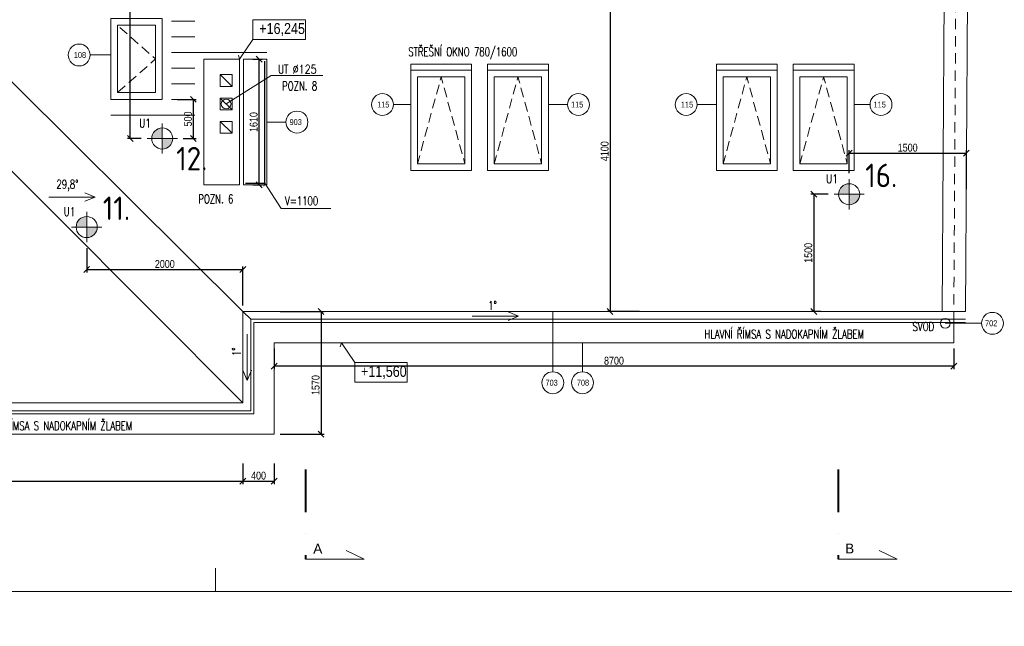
# Model space of a CAD drawing. Header units: millimetres. Extents: x -300958 to -108039, y 30118 to 292543.
# Tile 228 of 256: x -228741 to -216136, y 179063 to 186822. Entities that reach past the tile are written whole.
import ezdxf
from ezdxf.enums import TextEntityAlignment as Align

# ---------------------------------------------------------------- set-up
doc = ezdxf.new("R2010")
doc.units = ezdxf.units.MM
doc.header["$MEASUREMENT"] = 0
for name, pattern in [('DGN Style 2', [879.857395, 527.914437, -351.942958]), ('DGN Style 4', [1094.119168, 546.717885, -273.358943, 0.683397, -273.358943]), ('HIDDEN', [0.375, 0.25, -0.125])]:
    doc.linetypes.add(name, pattern=pattern)
doc.layers.get('0').update_dxf_attribs({"lineweight": 13})
doc.layers.get('Defpoints').update_dxf_attribs({"color": 3, "lineweight": 13})
for name, color, linetype, lineweight in [('dims', 7, 'Continuous', 9), ('legenda', 7, 'Continuous', 13), ('Materiály', 1, 'Continuous', 13), ('navrh', 1, 'Continuous', 9), ('popis', 7, 'Continuous', 9), ('PSV', 7, 'Continuous', 13), ('RAMECEK', 7, 'Continuous', 0), ('rez', 7, 'Continuous', 13), ('tenka', 7, 'Continuous', 13), ('TOPWET s.r.o. - kotevní body', 12, 'Continuous', 18), ('TOPWET s.r.o. - popisky', 12, 'Continuous', 18), ('výškové kóty', 7, 'Continuous', 13), ('zařizovací předměty', 7, 'Continuous', 9)]:
    doc.layers.add(name, color=color, linetype=linetype, lineweight=lineweight)
doc.styles.add('GENERATED_STYLE_8', font='arial.ttf')
doc.styles.add('ISOCPEUR', font='isocpeur.ttf')
doc.styles.add('STYLE-0', font='ARIALN.TTF')
doc.styles.add('Style-Arial', font='arial.ttf')
doc.dimstyles.new('arch', dxfattribs={"dimscale": 50, "dimtxt": 2.5, "dimasz": 2.5, "dimexe": 1.25, "dimexo": 0.9, "dimtad": 1, "dimdec": 0, "dimtxsty": 'STYLE-0', "dimblk": 'ARCHTICK', "dimcen": 2.5, "dimadec": 0, "dimazin": 0, "dimtfac": 1, "dimtdec": 0, "dimtmove": 2, "dimatfit": 3, "dimldrblk": 'ARCHTICK', "dimfxl": 0, "dimarcsym": 0})

# ---------------------------------------------------------------- blocks, each defined once
blk = doc.blocks.new('*U49')
at = {"layer": 'RAMECEK', "linetype": 'Continuous', "lineweight": 0}
blk.add_line((-5250, -11138), (-5250, -10838), dxfattribs=at)
at = {"layer": 'RAMECEK', "linetype": 'Continuous', "lineweight": 0, "flags": 128}
blk.add_lwpolyline([(-15750, -11138), (15750, -11138), (15750, 11137), (-15750, 11137)], close=True, dxfattribs=at)
blk = doc.blocks.new('*U7')
at = {"layer": 'rez', "linetype": 'DGN Style 4', "lineweight": 40}
blk.add_line((-376, 574), (-376, -574), dxfattribs=at)
at = {"layer": 'rez', "linetype": 'Continuous', "lineweight": 0, "flags": 128}
blk.add_lwpolyline([(-376, -574), (376, -574), (146, -464)], dxfattribs=at)
blk = doc.blocks.new('_ArchTick')
at = {"color": 0, "linetype": 'ByBlock', "flags": 128}
blk.add_lwpolyline([(-0.5, -0.5), (0.5, 0.5)], dxfattribs=at)
blk = doc.blocks.new('*D1572')
at = {"layer": 'Defpoints', "color": 0, "linetype": 'Continuous'}
for p in [(-233133, 181220), (-225883, 181220), (-225883, 180920)]:
    blk.add_point(p, dxfattribs=at)
at = {"layer": 'dims', "color": 0, "linetype": 'Continuous', "lineweight": -2}
for p, q in [((-233133, 181145), (-233133, 180882)), ((-225883, 181145), (-225883, 180882)), ((-233133, 180920), (-225883, 180920))]:
    blk.add_line(p, q, dxfattribs=at)
at = {"layer": 'dims', "color": 0, "linetype": 'Continuous', "lineweight": -2, "xscale": 75, "yscale": 75, "zscale": 75, "rotation": 180}
blk.add_blockref('_ArchTick', (-233133, 180920), dxfattribs=at)
at = {"layer": 'dims', "color": 0, "linetype": 'Continuous', "lineweight": -2, "xscale": 75, "yscale": 75, "zscale": 75}
blk.add_blockref('_ArchTick', (-225883, 180920), dxfattribs=at)
at = {"layer": 'dims', "color": 0, "linetype": 'Continuous', "insert": (-229508, 180990), "char_height": 100, "attachment_point": 5, "style": 'STYLE-0'}
blk.add_mtext('7250', dxfattribs=at)
blk = doc.blocks.new('*D1573')
at = {"layer": 'Defpoints', "color": 0, "linetype": 'Continuous'}
for p in [(-225483, 182690), (-216783, 182690), (-225483, 182390)]:
    blk.add_point(p, dxfattribs=at)
at = {"layer": 'dims', "color": 0, "linetype": 'Continuous', "lineweight": -2}
for p, q in [((-225483, 182615), (-225483, 182352)), ((-216783, 182615), (-216783, 182352)), ((-216783, 182390), (-225483, 182390))]:
    blk.add_line(p, q, dxfattribs=at)
at = {"layer": 'dims', "color": 0, "linetype": 'Continuous', "lineweight": -2, "xscale": 75, "yscale": 75, "zscale": 75, "rotation": 180}
blk.add_blockref('_ArchTick', (-225483, 182390), dxfattribs=at)
at = {"layer": 'dims', "color": 0, "linetype": 'Continuous', "lineweight": -2, "xscale": 75, "yscale": 75, "zscale": 75}
blk.add_blockref('_ArchTick', (-216783, 182390), dxfattribs=at)
at = {"layer": 'dims', "color": 0, "linetype": 'Continuous', "insert": (-221133, 182460), "char_height": 100, "attachment_point": 5, "style": 'STYLE-0'}
blk.add_mtext('8700', dxfattribs=at)
blk = doc.blocks.new('*D1578')
at = {"layer": 'Defpoints', "color": 0, "linetype": 'Continuous'}
for p in [(-225883, 181220), (-225483, 181220), (-225483, 180920)]:
    blk.add_point(p, dxfattribs=at)
at = {"layer": 'dims', "color": 0, "linetype": 'Continuous', "lineweight": -2}
for p, q in [((-225883, 181145), (-225883, 180882)), ((-225483, 181145), (-225483, 180882)), ((-225883, 180920), (-225483, 180920))]:
    blk.add_line(p, q, dxfattribs=at)
at = {"layer": 'dims', "color": 0, "linetype": 'Continuous', "lineweight": -2, "xscale": 75, "yscale": 75, "zscale": 75, "rotation": 180}
blk.add_blockref('_ArchTick', (-225883, 180920), dxfattribs=at)
at = {"layer": 'dims', "color": 0, "linetype": 'Continuous', "lineweight": -2, "xscale": 75, "yscale": 75, "zscale": 75}
blk.add_blockref('_ArchTick', (-225483, 180920), dxfattribs=at)
at = {"layer": 'dims', "color": 0, "linetype": 'Continuous', "insert": (-225683, 180990), "char_height": 100, "attachment_point": 5, "style": 'STYLE-0'}
blk.add_mtext('400', dxfattribs=at)
blk = doc.blocks.new('*D1601')
at = {"layer": 'Defpoints', "color": 0, "linetype": 'Continuous'}
for p in [(-225483, 183090), (-225483, 181520), (-224883, 181520)]:
    blk.add_point(p, dxfattribs=at)
at = {"layer": 'dims', "color": 0, "linetype": 'Continuous', "lineweight": -2}
for p, q in [((-225408, 183090), (-224845, 183090)), ((-224883, 183090), (-224883, 181520)), ((-225408, 181520), (-224845, 181520))]:
    blk.add_line(p, q, dxfattribs=at)
at = {"layer": 'dims', "color": 0, "linetype": 'Continuous', "lineweight": -2, "xscale": 75, "yscale": 75, "zscale": 75}
for p, rotation in [((-224883, 183090), 90), ((-224883, 181520), 270)]:
    blk.add_blockref('_ArchTick', p, dxfattribs=dict(at, rotation=rotation))
at = {"layer": 'dims', "color": 0, "linetype": 'Continuous', "insert": (-224952, 182149), "char_height": 100, "attachment_point": 5, "rotation": 90, "style": 'STYLE-0'}
blk.add_mtext('1570', dxfattribs=at)
blk = doc.blocks.new('Kotevní bod')
at = {"layer": 'TOPWET s.r.o. - kotevní body'}
h = blk.add_hatch(color=256, dxfattribs=at)
h.paths.add_polyline_path([(0, 0), (0, 112.5, 0.41421356), (-112.5, 0)])
h.paths.add_polyline_path([(112.5, 0), (0, 0), (0, -112.5, 0.41421356)])
for p, q in [((0, -161.25), (0, 161.25)), ((-161.25, 0), (161.25, 0))]:
    blk.add_line(p, q, dxfattribs=at)
blk.add_circle((0, 0), 112.5, dxfattribs=at)
blk = doc.blocks.new('*D1755')
at = {"layer": 'Defpoints', "color": 0, "linetype": 'Continuous'}
for p in [(-218316, 184590), (-218575, 183090), (-218410, 183090)]:
    blk.add_point(p, dxfattribs=at)
at = {"layer": 'dims', "color": 0, "linetype": 'Continuous', "lineweight": -2}
for p, q in [((-218391, 184590), (-218613, 184590)), ((-218575, 184590), (-218575, 183090)), ((-218485, 183090), (-218613, 183090))]:
    blk.add_line(p, q, dxfattribs=at)
at = {"layer": 'dims', "color": 0, "linetype": 'Continuous', "lineweight": -2, "xscale": 75, "yscale": 75, "zscale": 75}
for p, rotation in [((-218575, 184590), 90), ((-218575, 183090), 270)]:
    blk.add_blockref('_ArchTick', p, dxfattribs=dict(at, rotation=rotation))
at = {"layer": 'dims', "color": 0, "linetype": 'Continuous', "insert": (-218645, 183840), "char_height": 100, "attachment_point": 5, "rotation": 90, "style": 'STYLE-0'}
blk.add_mtext('1500', dxfattribs=at)
blk = doc.blocks.new('*D1756')
at = {"layer": 'Defpoints', "color": 0, "linetype": 'Continuous'}
for p in [(-216622, 185115), (-218123, 184783), (-216622, 184581)]:
    blk.add_point(p, dxfattribs=at)
at = {"layer": 'dims', "color": 0, "linetype": 'Continuous', "lineweight": -2}
for p, q in [((-218123, 184858), (-218123, 185153)), ((-218123, 185115), (-216622, 185115)), ((-216622, 184656), (-216622, 185153))]:
    blk.add_line(p, q, dxfattribs=at)
at = {"layer": 'dims', "color": 0, "linetype": 'Continuous', "lineweight": -2, "xscale": 75, "yscale": 75, "zscale": 75, "rotation": 180}
blk.add_blockref('_ArchTick', (-218123, 185115), dxfattribs=at)
at = {"layer": 'dims', "color": 0, "linetype": 'Continuous', "lineweight": -2, "xscale": 75, "yscale": 75, "zscale": 75}
blk.add_blockref('_ArchTick', (-216622, 185115), dxfattribs=at)
at = {"layer": 'dims', "color": 0, "linetype": 'Continuous', "insert": (-217373, 185185), "char_height": 100, "attachment_point": 5, "style": 'STYLE-0'}
blk.add_mtext('1500', dxfattribs=at)
blk = doc.blocks.new('*D1757')
at = {"layer": 'Defpoints', "color": 0, "linetype": 'Continuous'}
for p in [(-220926, 187190), (-221183, 183090), (-220733, 183090)]:
    blk.add_point(p, dxfattribs=at)
at = {"layer": 'dims', "color": 0, "linetype": 'Continuous', "lineweight": -2}
for p, q in [((-221001, 187190), (-221220, 187190)), ((-221183, 187190), (-221183, 183090)), ((-220808, 183090), (-221220, 183090))]:
    blk.add_line(p, q, dxfattribs=at)
at = {"layer": 'dims', "color": 0, "linetype": 'Continuous', "lineweight": -2, "xscale": 75, "yscale": 75, "zscale": 75}
for p, rotation in [((-221183, 187190), 90), ((-221183, 183090), 270)]:
    blk.add_blockref('_ArchTick', p, dxfattribs=dict(at, rotation=rotation))
at = {"layer": 'dims', "color": 0, "linetype": 'Continuous', "insert": (-221252, 185140), "char_height": 100, "attachment_point": 5, "rotation": 90, "style": 'STYLE-0'}
blk.add_mtext('4100', dxfattribs=at)
blk = doc.blocks.new('*D1762')
at = {"layer": 'Defpoints', "color": 0, "linetype": 'Continuous'}
for p in [(-227883, 183976), (-225883, 183627), (-225883, 183090)]:
    blk.add_point(p, dxfattribs=at)
at = {"layer": 'dims', "color": 0, "linetype": 'Continuous', "lineweight": -2}
for p, q in [((-227883, 183901), (-227883, 183590)), ((-225883, 183165), (-225883, 183665)), ((-227883, 183627), (-225883, 183627))]:
    blk.add_line(p, q, dxfattribs=at)
at = {"layer": 'dims', "color": 0, "linetype": 'Continuous', "lineweight": -2, "xscale": 75, "yscale": 75, "zscale": 75, "rotation": 180}
blk.add_blockref('_ArchTick', (-227883, 183627), dxfattribs=at)
at = {"layer": 'dims', "color": 0, "linetype": 'Continuous', "lineweight": -2, "xscale": 75, "yscale": 75, "zscale": 75}
blk.add_blockref('_ArchTick', (-225883, 183627), dxfattribs=at)
at = {"layer": 'dims', "color": 0, "linetype": 'Continuous', "insert": (-226883, 183697), "char_height": 100, "attachment_point": 5, "style": 'STYLE-0'}
blk.add_mtext('2000', dxfattribs=at)
blk = doc.blocks.new('*D1776')
at = {"layer": 'Defpoints', "color": 0, "linetype": 'Continuous'}
for p in [(-226799, 185803), (-226517, 185803), (-226722, 185303)]:
    blk.add_point(p, dxfattribs=at)
at = {"layer": 'dims', "color": 0, "linetype": 'Continuous', "lineweight": -2}
for p, q in [((-226724, 185803), (-226480, 185803)), ((-226517, 185303), (-226517, 185803)), ((-226647, 185303), (-226480, 185303))]:
    blk.add_line(p, q, dxfattribs=at)
at = {"layer": 'dims', "color": 0, "linetype": 'Continuous', "lineweight": -2, "xscale": 75, "yscale": 75, "zscale": 75}
for p, rotation in [((-226517, 185803), 90), ((-226517, 185303), 270)]:
    blk.add_blockref('_ArchTick', p, dxfattribs=dict(at, rotation=rotation))
at = {"layer": 'dims', "color": 0, "linetype": 'Continuous', "insert": (-226587, 185553), "char_height": 100, "attachment_point": 5, "rotation": 90, "style": 'STYLE-0'}
blk.add_mtext('500', dxfattribs=at)
blk = doc.blocks.new('*D1777')
at = {"layer": 'Defpoints', "color": 0, "linetype": 'Continuous'}
for p in [(-227325, 188685), (-227109, 188685), (-227109, 185303)]:
    blk.add_point(p, dxfattribs=at)
at = {"layer": 'dims', "color": 0, "linetype": 'Continuous', "lineweight": -2}
for p, q in [((-227184, 188685), (-227362, 188685)), ((-227325, 185303), (-227325, 188685)), ((-227184, 185303), (-227362, 185303))]:
    blk.add_line(p, q, dxfattribs=at)
at = {"layer": 'dims', "color": 0, "linetype": 'Continuous', "lineweight": -2, "xscale": 75, "yscale": 75, "zscale": 75}
for p, rotation in [((-227325, 188685), 90), ((-227325, 185303), 270)]:
    blk.add_blockref('_ArchTick', p, dxfattribs=dict(at, rotation=rotation))
at = {"layer": 'dims', "color": 0, "linetype": 'Continuous', "insert": (-227394, 187503), "char_height": 100, "attachment_point": 5, "rotation": 90, "style": 'STYLE-0'}
blk.add_mtext('3382', dxfattribs=at)
blk = doc.blocks.new('*D1784')
at = {"layer": 'Defpoints', "color": 0, "linetype": 'Continuous'}
for p in [(-225829, 186318), (-225675, 186318), (-225829, 184709)]:
    blk.add_point(p, dxfattribs=at)
at = {"layer": 'dims', "color": 0, "linetype": 'Continuous', "lineweight": -2}
for p, q in [((-225754, 186318), (-225638, 186318)), ((-225675, 184709), (-225675, 186318)), ((-225754, 184709), (-225638, 184709))]:
    blk.add_line(p, q, dxfattribs=at)
at = {"layer": 'dims', "color": 0, "linetype": 'Continuous', "lineweight": -2, "xscale": 75, "yscale": 75, "zscale": 75}
for p, rotation in [((-225675, 186318), 90), ((-225675, 184709), 270)]:
    blk.add_blockref('_ArchTick', p, dxfattribs=dict(at, rotation=rotation))
at = {"layer": 'dims', "color": 0, "linetype": 'Continuous', "insert": (-225745, 185513), "char_height": 100, "attachment_point": 5, "rotation": 90, "style": 'STYLE-0'}
blk.add_mtext('1610', dxfattribs=at)

msp = doc.modelspace()

# ---------------------------------------------------------------- linework, layer by layer
at = {"layer": 'Materiály', "linetype": 'Continuous'}
msp.add_line((-216532.6, 199370), (-216632.6, 183090), dxfattribs=at)
at = {"layer": 'navrh', "linetype": 'HIDDEN', "lineweight": 9, "ltscale": 500, "flags": 128}
for points in [[(-227488.8, 185890), (-227002.8, 185890), (-227002.8, 186750.9), (-227488.8, 186750.9), (-227002.8, 186320.5), (-227488.8, 185890), (-227488.8, 186750.9)], [(-223042.4, 184980), (-223042.4, 186090.9), (-223648.4, 186090.9), (-223648.4, 184980), (-223345.4, 186090.9), (-223042.4, 184980), (-223648.4, 184980)], [(-222058.9, 184980), (-222058.9, 186090.9), (-222664.9, 186090.9), (-222664.9, 184980), (-222361.9, 186090.9), (-222058.9, 184980), (-222664.9, 184980)], [(-219129.6, 184980), (-219129.6, 186090.9), (-219735.6, 186090.9), (-219735.6, 184980), (-219432.6, 186090.9), (-219129.6, 184980), (-219735.6, 184980)], [(-218146.2, 184980), (-218146.2, 186090.9), (-218752.2, 186090.9), (-218752.2, 184980), (-218449.2, 186090.9), (-218146.2, 184980), (-218752.2, 184980)]]:
    msp.add_lwpolyline(points, dxfattribs=at)
at = {"layer": 'navrh', "linetype": 'Continuous', "lineweight": 30, "flags": 128}
msp.add_lwpolyline([(-225850.4, 184733.5), (-225600.4, 184733.5), (-225600.4, 186292.3)], dxfattribs=at)
at = {"layer": 'PSV', "linetype": 'Continuous', "lineweight": 0}
for p, q in [((-227839.5, 186371), (-227575.8, 186371)), ((-223957, 185737.1), (-223735.4, 185737.1)), ((-221728.2, 185737.1), (-221971.9, 185737.1)), ((-220069, 185737.1), (-219822.6, 185737.1)), ((-217855.5, 185737.1), (-218059.2, 185737.1)), ((-225331.6, 185512.9), (-225575.4, 185512.9)), ((-221914.8, 182318.7), (-221914.8, 183090)), ((-216428.3, 182940), (-216892.6, 182940)), ((-221536, 182690), (-221536, 182318.7))]:
    msp.add_line(p, q, dxfattribs=at)
for centre in [(-227979.5, 186371), (-224097, 185737.1), (-221588.1, 185737.1), (-220209.1, 185737.1), (-217715.4, 185737.1), (-225191.6, 185512.9), (-216288.2, 182939.1), (-221915.7, 182178.7), (-221536, 182178.7)]:
    msp.add_circle(centre, 140.1, dxfattribs=at)
at = {"layer": 'tenka', "linetype": 'Continuous'}
for p, q in [((-216932.6, 183090), (-216882.2, 191287.5)), ((-226799.2, 186803), (-226499.2, 186803)), ((-226799.2, 186603), (-226499.2, 186603)), ((-226799.2, 186403), (-225575.4, 186403)), ((-226799.2, 186203), (-226499.2, 186203)), ((-226799.2, 186003), (-226499.2, 186003)), ((-226799.2, 185803), (-226499.2, 185803)), ((-227575.8, 185603), (-226499.2, 185603)), ((-225882.6, 183090), (-225782.6, 182990)), ((-216782.6, 183090), (-216782.6, 182690))]:
    msp.add_line(p, q, dxfattribs=at)
at = {"layer": 'tenka', "linetype": 'Continuous', "lineweight": 0}
for p, q in [((-226172.6, 186120), (-226022.6, 185970)), ((-226172.6, 185820), (-226022.6, 185670)), ((-226172.6, 185520), (-226022.6, 185370))]:
    msp.add_line(p, q, dxfattribs=at)
at = {"layer": 'tenka', "linetype": 'Continuous', "flags": 128}
for points in [[(-216682.6, 199770), (-233532.6, 199770), (-233532.6, 181520), (-225482.6, 181520), (-225482.6, 182690), (-216782.6, 182690)], [(-216532.6, 199510), (-233272.6, 199510), (-233272.6, 181780), (-225742.6, 181780), (-225742.6, 182950), (-216632.6, 182950)], [(-216532.6, 199470), (-233232.6, 199470), (-233232.6, 181820), (-225782.6, 181820), (-225782.6, 182990), (-216632.6, 182990)], [(-216532.6, 199370), (-233132.6, 199370), (-233132.6, 181920), (-225882.6, 181920), (-225882.6, 183090), (-216632.6, 183090)], [(-225575.4, 186317.3), (-225875.4, 186317.3), (-225875.4, 184708.5), (-225575.4, 184708.5), (-225575.4, 186317.3)]]:
    msp.add_lwpolyline(points, dxfattribs=at)
at = {"layer": 'tenka', "linetype": 'DGN Style 2', "ltscale": 0.25}
msp.add_lwpolyline([(-216682.6, 199370), (-216782.6, 183090)], dxfattribs=at)
at = {"layer": 'tenka', "linetype": 'Continuous', "flags": 128}
for points in [[(-226915.8, 185803), (-226915.8, 186837.9), (-227575.8, 186837.9), (-227575.8, 185803)], [(-227002.8, 185890), (-227002.8, 186750.9), (-227488.8, 186750.9), (-227488.8, 185890)], [(-222955.4, 186177.9), (-222955.4, 186252.2), (-223735.4, 186252.2), (-223735.4, 186177.9)], [(-222955.4, 184893), (-222955.4, 186177.9), (-223735.4, 186177.9), (-223735.4, 184893)], [(-221971.9, 186177.9), (-221971.9, 186252.2), (-222751.9, 186252.2), (-222751.9, 186177.9)], [(-221971.9, 184893), (-221971.9, 186177.9), (-222751.9, 186177.9), (-222751.9, 184893)], [(-219042.6, 186177.9), (-219042.6, 186252.2), (-219822.6, 186252.2), (-219822.6, 186177.9)], [(-219042.6, 184893), (-219042.6, 186177.9), (-219822.6, 186177.9), (-219822.6, 184893)], [(-218059.2, 186177.9), (-218059.2, 186252.2), (-218839.2, 186252.2), (-218839.2, 186177.9)], [(-218059.2, 184893), (-218059.2, 186177.9), (-218839.2, 186177.9), (-218839.2, 184893)], [(-223042.4, 184980), (-223042.4, 186090.9), (-223648.4, 186090.9), (-223648.4, 184980)], [(-222058.9, 184980), (-222058.9, 186090.9), (-222664.9, 186090.9), (-222664.9, 184980)], [(-219129.6, 184980), (-219129.6, 186090.9), (-219735.6, 186090.9), (-219735.6, 184980)], [(-218146.2, 184980), (-218146.2, 186090.9), (-218752.2, 186090.9), (-218752.2, 184980)]]:
    msp.add_lwpolyline(points, close=True, dxfattribs=at)
at = {"layer": 'tenka', "linetype": 'Continuous'}
for points in [[(-233132.6, 181920), (-229511.1, 185572), (-229511.1, 186689.3), (-225882.6, 183090)], [(-225882.6, 181920), (-229511.1, 185555.2)]]:
    msp.add_lwpolyline(points, dxfattribs=at)
at = {"layer": 'tenka', "linetype": 'Continuous', "lineweight": 0}
for points in [[(-226382.6, 184708.5), (-225925.4, 184708.5), (-225925.4, 186317.3), (-226382.6, 186317.3)], [(-226022.6, 185970), (-226022.6, 186120), (-226172.6, 186120), (-226172.6, 185970)], [(-226022.6, 185670), (-226022.6, 185820), (-226172.6, 185820), (-226172.6, 185670)], [(-226022.6, 185370), (-226022.6, 185520), (-226172.6, 185520), (-226172.6, 185370)]]:
    msp.add_lwpolyline(points, close=True, dxfattribs=at)
at = {"layer": 'tenka', "linetype": 'Continuous', "lineweight": 0, "flags": 128}
for points in [[(-228366.3, 184554.4), (-227776.3, 184554.4), (-227905.2, 184499.3), (-227776.3, 184554.4), (-227905.2, 184609.5)], [(-222946.5, 183030.6), (-222356.5, 183030.6), (-222485.4, 182975.6), (-222356.5, 183030.6), (-222485.4, 183085.7)], [(-225827.3, 182798.6), (-225827.3, 182208.6), (-225772.2, 182337.6), (-225827.3, 182208.6), (-225882.4, 182337.6)]]:
    msp.add_lwpolyline(points, dxfattribs=at)
at = {"layer": 'tenka', "linetype": 'Continuous'}
for centre in [(-226097.6, 185745), (-216892.6, 182940)]:
    msp.add_circle(centre, 62.5, dxfattribs=at)
at = {"layer": 'výškové kóty', "linetype": 'Continuous', "lineweight": 0, "flags": 128}
for points in [[(-225754, 186820.2), (-225083.3, 186820.2), (-225083.3, 186570.7), (-225754, 186570.7)], [(-224451.5, 182187), (-223780.8, 182187), (-223780.8, 182436.6), (-224451.5, 182436.6)]]:
    msp.add_lwpolyline(points, close=True, dxfattribs=at)
for points in [[(-225119.7, 186570.7), (-225754, 186570.7), (-225925.4, 186317.3), (-225940, 186370.4)], [(-224759.4, 184408.4), (-225393.7, 184408.4), (-225600.4, 184733.5), (-225613.8, 184693.6)], [(-223817.2, 182436.6), (-224451.5, 182436.6), (-224622.8, 182690), (-224637.4, 182636.9)]]:
    msp.add_lwpolyline(points, dxfattribs=at)
at = {"layer": 'zařizovací předměty', "linetype": 'Continuous', "flags": 128}
msp.add_lwpolyline([(-226097.6, 185745), (-225521.2, 186106.7), (-224859.8, 186106.7)], dxfattribs=at)

# ---------------------------------------------------------------- block references
at = {"layer": 'RAMECEK', "linetype": 'Continuous', "lineweight": 0}
for p in [(-220982.6, 190645), (-220982.6, 168370)]:
    msp.add_blockref('*U49', p, dxfattribs=at)
at = {"layer": 'rez', "linetype": 'DGN Style 4', "lineweight": 40}
for p in [(-224706.5, 180495.3), (-217885.6, 180495.3)]:
    msp.add_blockref('*U7', p, dxfattribs=at)
at = {"layer": 'TOPWET s.r.o. - kotevní body', "xscale": 1.200000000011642, "yscale": 1.200000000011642, "zscale": 1.2}
for p in [(-226915.8, 185303), (-218122.6, 184590), (-227882.6, 184170)]:
    msp.add_blockref('Kotevní bod', p, dxfattribs=at)

# ---------------------------------------------------------------- texts
at = {"layer": 'legenda', "linetype": 'Continuous', "lineweight": 0, "char_height": 112, "rotation": 0.00116, "line_spacing_factor": 0.765173, "style": 'Style-Arial'}
for s, insert, attachment_point in [('{\\Fromans|c0;\\W0.71429;POZN. \\Fromans|c238;8}', (-224932.2, 185974), 6), ('{\\Fromans|c0;\\W0.71429;POZN. \\Fromans|c238;6}', (-226454.1, 184528.6), 4), ('{\\Fromans|c238;\\W0.71429;V=1100}', (-225344, 184505.9), 4)]:
    msp.add_mtext(s, dxfattribs=dict(at, insert=insert, attachment_point=attachment_point))
at = {"layer": 'popis', "linetype": 'Continuous', "char_height": 112, "line_spacing_factor": 0.765173, "style": 'Style-Arial'}
for s, insert, attachment_point, rotation in [('{\\Fromans|c238;\\W0.71429;STŘEŠNÍ OKNO 780/1600}', (-223766.2, 186393.8), 4, 0.00116), ('{\\Fromans|c238;\\W0.71429;29,8°}', (-227989.2, 184700.1), 6, 359.99884), ('{\\Fromans|c238;\\W0.71429;1°}', (-222742.5, 183167.9), 4, 0.00116), ('{\\Fromans|c238;\\W0.71429;HLAVNÍ ŘÍMSA S NADOKAPNÍM ŽLABEM}', (-219975, 182799.8), 4, 0.00116), ('{\\Fromans|c238;\\W0.71429;SVOD}', (-217311.7, 182896.9), 4, 0.00116), ('{\\Fromans|c238;\\W0.71429;1°}', (-225964.6, 182520.4), 4, 90.00116), ('{\\Fromans|c238;\\W0.71429;HLAVNÍ ŘÍMSA S NADOKAPNÍM ŽLABEM}', (-229342.9, 181628.5), 4, 0.00116)]:
    msp.add_mtext(s, dxfattribs=dict(at, insert=insert, attachment_point=attachment_point, rotation=rotation))
at = {"layer": 'PSV', "linetype": 'Continuous', "lineweight": 0, "style": 'STYLE-0'}
for s, p in [('108', (-227968.7, 186371)), ('115', (-224086.2, 185737.1)), ('115', (-221604.1, 185737.1)), ('115', (-220198.3, 185737.1)), ('115', (-217731.3, 185737.1)), ('903', (-225207.5, 185512.9)), ('702', (-216304.2, 182939.1)), ('703', (-221931.6, 182178.7)), ('708', (-221529.7, 182179.6))]:
    msp.add_text(s, height=75, dxfattribs=at).set_placement(p, align=Align.MIDDLE_CENTER)
at = {"layer": 'rez', "linetype": 'Continuous', "lineweight": 0, "char_height": 125, "attachment_point": 7, "style": 'GENERATED_STYLE_8'}
for s, insert, width in [('A', (-224982.8, 179993.3), 286.438), ('B', (-218174.2, 179995.7), 353.127)]:
    msp.add_mtext(s, dxfattribs=dict(at, insert=insert, width=width))
at = {"layer": 'TOPWET s.r.o. - popisky', "style": 'ISOCPEUR', "width": 0.9}
for s, p in [('12.', (-226737.4, 184894.8)), ('16.', (-217917, 184680.2)), ('11.', (-227677, 184260.2))]:
    msp.add_text(s, height=300, dxfattribs=at).set_placement(p)
at = {"layer": 'výškové kóty', "linetype": 'Continuous', "lineweight": 0, "char_height": 140, "width": 1046.843, "style": 'STYLE-0'}
for s, insert, attachment_point in [('+16,245', (-225673.5, 186779.3), 1), ('+11,560', (-224370.9, 182227.9), 7)]:
    msp.add_mtext(s, dxfattribs=dict(at, insert=insert, attachment_point=attachment_point))
at = {"layer": 'zařizovací předměty', "linetype": 'Continuous', "char_height": 112, "line_spacing_factor": 0.765173, "style": 'Style-Arial'}
for s, insert, attachment_point, rotation in [('{\\Fromans|c238;\\W0.71429;UT \\W0.8;%%C125}', (-224939.6, 186188.7), 6, 0.00116), ('{\\Fromans|c238;\\W0.71429;U\\W0.8;1}', (-227209.6, 185500), 4, 359.99884), ('{\\Fromans|c238;\\W0.71429;U\\W0.8;1}', (-218416.5, 184787), 4, 359.99884), ('{\\Fromans|c238;\\W0.71429;U\\W0.8;1}', (-228176.5, 184367), 4, 359.99884)]:
    msp.add_mtext(s, dxfattribs=dict(at, insert=insert, attachment_point=attachment_point, rotation=rotation))

# ---------------------------------------------------------------- dimensions: what is measured, and where the dimension line sits
at = {"layer": 'dims', "linetype": 'Continuous'}
for base, p1, p2, angle, picture, middle in [((-227324.5, 188685), (-227109.3, 185303), (-227109.3, 188685), 90, '*D1777', (-227394.3, 187502.7)), ((-224882.6, 181520), (-225482.6, 183090), (-225482.6, 181520), 270, '*D1601', (-224952.4, 182149.1))]:
    dim = msp.add_linear_dim(base=base, p1=p1, p2=p2, angle=angle, dimstyle='arch', override={"dimtxt": 2, "dimasz": 1.5, "dimexe": 0.75, "dimexo": 1.5, "dimgap": 0.375, "dimcen": 0.05}, dxfattribs=at)
    dim.commit()
    dim.dimension.update_dxf_attribs({"geometry": picture, "text_midpoint": middle, "dimtype": 160})
for base, p1, p2, angle, picture, middle in [((-221182.7, 183090), (-220926.1, 187190), (-220732.6, 183090), 90, '*D1757', (-221252.5, 185140)), ((-225675, 186318.3), (-225828.6, 184708.5), (-225828.6, 186318.3), 90, '*D1784', (-225744.8, 185513.4)), ((-226517.1, 185803), (-226722.3, 185303), (-226799.2, 185803), 90, '*D1776', (-226586.9, 185553)), ((-218575.1, 183090), (-218316.1, 184590), (-218410.1, 183090), 90, '*D1755', (-218644.9, 183840)), ((-225482.6, 182390), (-216782.6, 182690), (-225482.6, 182690), 180, '*D1573', (-221132.6, 182459.8))]:
    dim = msp.add_linear_dim(base=base, p1=p1, p2=p2, angle=angle, dimstyle='arch', override={"dimtxt": 2, "dimasz": 1.5, "dimexe": 0.75, "dimexo": 1.5, "dimgap": 0.375, "dimcen": 0.05}, dxfattribs=at)
    dim.commit()
    dim.dimension.update_dxf_attribs({"geometry": picture, "text_midpoint": middle})
for base, p1, p2, picture, middle in [((-216622.4, 185115.1), (-218122.6, 184783.5), (-216622.4, 184580.7), '*D1756', (-217372.5, 185184.9)), ((-225882.6, 183627.4), (-227882.6, 183976.5), (-225882.6, 183090), '*D1762', (-226882.6, 183697.2)), ((-225882.6, 180920), (-233132.6, 181220), (-225882.6, 181220), '*D1572', (-229507.6, 180989.8)), ((-225482.6, 180920), (-225882.6, 181220), (-225482.6, 181220), '*D1578', (-225682.6, 180989.8))]:
    dim = msp.add_linear_dim(base=base, p1=p1, p2=p2, dimstyle='arch', override={"dimtxt": 2, "dimasz": 1.5, "dimexe": 0.75, "dimexo": 1.5, "dimgap": 0.375, "dimcen": 0.05}, dxfattribs=at)
    dim.commit()
    dim.dimension.update_dxf_attribs({"geometry": picture, "text_midpoint": middle})

doc.saveas('drawing.dxf')
